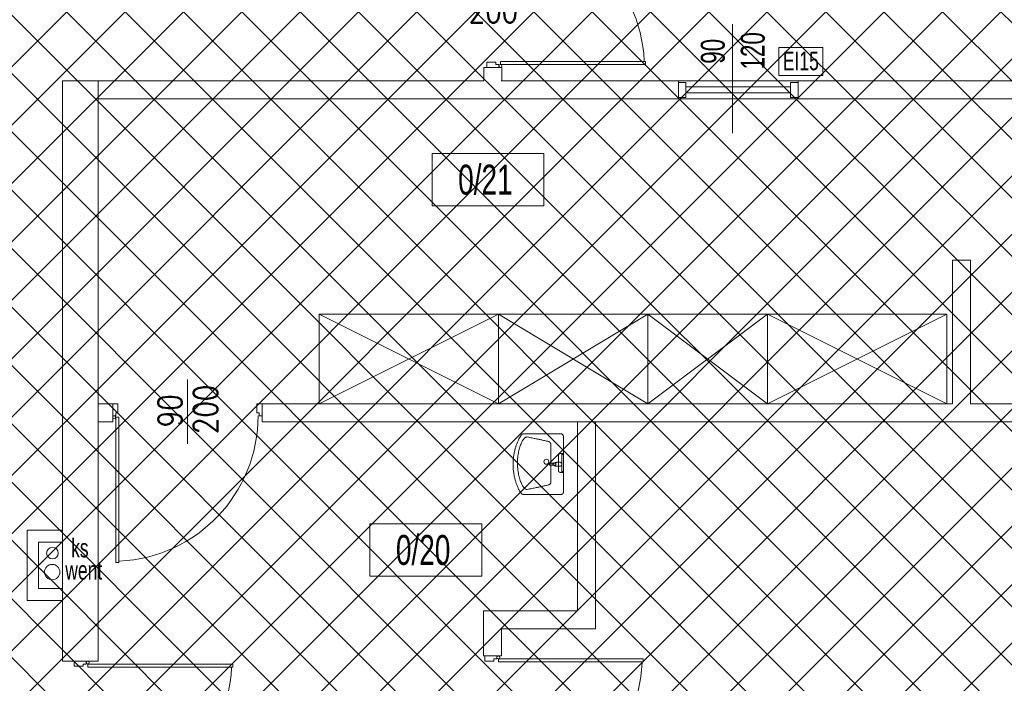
# Model space of a CAD drawing. Header units: millimetres. Extents: x 6354466 to 6508314, y -1889048 to -1342748.
# Tile 76 of 134: x 6419376 to 6425963, y -1754363 to -1749924. Entities that reach past the tile are written whole.
import ezdxf
from ezdxf.enums import TextEntityAlignment as Align

# ---------------------------------------------------------------- set-up
doc = ezdxf.new("R2010")
doc.units = ezdxf.units.MM
for name, color, linetype, lineweight in [('L-2', 167, 'Continuous', 13), ('L-3', 10, 'Continuous', 18), ('L-4', 92, 'Continuous', 20), ('L-5', 152, 'Continuous', 9), ('L-6', 6, 'Continuous', 5), ('L-DRZWI', 146, 'Continuous', 13), ('L-HATCH', 252, 'Continuous', 5), ('L-OPIS', 142, 'Continuous', 9), ('L-PPOŻ', 10, 'Continuous', 9)]:
    doc.layers.add(name, color=color, linetype=linetype, lineweight=lineweight)
doc.styles.add('125', font='cdmsimpl.shx', dxfattribs={"width": 0.7, "height": 125})
doc.styles.add('160', font='simplex.shx', dxfattribs={"width": 0.8, "height": 160})
doc.styles.add('200', font='cdmsimpl.shx', dxfattribs={"width": 0.7, "height": 200})
doc.styles.add('250', font='cdmsimpl.shx', dxfattribs={"width": 0.7, "height": 250})
doc.styles.add('CDM', font='cdmsimpl.shx', dxfattribs={"width": 0.8, "bigfont": 'cdmbigpl.shx'})
doc.styles.add('SIMPLEX', font='cdmsimpl.shx', dxfattribs={"width": 0.7, "bigfont": 'cdmbigpl.shx'})

# ---------------------------------------------------------------- blocks, each defined once
blk = doc.blocks.new('*U80')
for p, q in [((-5, 0), (-5, -5)), ((5, -5), (5, 0)), ((-5, -5), (5, -5)), ((-2, -5), (-2, -75)), ((2, -5), (2, -75)), ((-5, -80), (-5, -75)), ((-5, -75), (5, -75)), ((5, -75), (5, -80))]:
    blk.add_line(p, q)
blk = doc.blocks.new('*U112')
for p, q in [((500, 203), (500, -227.5)), ((35, 40), (0, 40)), ((35, -20), (35, 40)), ((965, -20), (965, 40)), ((965, 40), (1000, 40)), ((1000, 40), (1000, -40)), ((0, -40), (20, -40)), ((20, -40), (20, -20)), ((20, -20), (35, -20)), ((20, -50), (20, -60)), ((20, -50), (40, -50)), ((20, -1020), (20, -50)), ((40, -50), (40, -1020)), ((980, -20), (965, -20)), ((980, -40), (980, -20)), ((1000, -40), (980, -40)), ((40, -1020), (20, -1020))]:
    blk.add_line(p, q)
for points in [[(0, 40), (0, -40)], [(20, -50), (20, -1020)]]:
    blk.add_lwpolyline(points)
blk.add_circle((10, -50), 10)
blk.add_arc((-1.9, -39.2), 974.1, 272.72584, 359.95417)
at = {"style": '160', "width": 0.8}
blk.add_attdef('SZER', text='', height=160, rotation=90, dxfattribs=at).set_placement((510.9, -6.1), align=Align.BOTTOM_CENTER)
at = {"style": 'CDM', "width": 0.8, "flags": 1}
blk.add_attdef('POZIOM', (891.4, 99.6), '', height=125, dxfattribs=at)
at = {"style": '160', "width": 0.8}
blk.add_attdef('WYS', text='', height=160, rotation=90, dxfattribs=at).set_placement((541, 3.2), align=Align.TOP_CENTER)
blk = doc.blocks.new('UM')
at = {"ltscale": 0.1}
for p, q in [((-14, 0.9), (-14, -1.1)), ((-7.5, 0.9), (-14, 0.9)), ((-14, 0.9), (-14, 0.9)), ((-7.5, -1.1), (-7.5, 0.9)), ((-1.5, 7.9), (0, 7.9)), ((-1.5, 6.9), (-1.5, 7.9)), ((-1.5, 7.9), (-1.5, 7.9)), ((0, 6.9), (-1.5, 6.9)), ((0, 7.9), (0, 6.9)), ((-14, -1.1), (-7.5, -1.1)), ((-1.5, -9.65), (0, -9.65)), ((-1.5, -10.65), (-1.5, -9.65)), ((-1.5, -9.65), (-1.5, -9.65)), ((0, -9.65), (0, -10.65)), ((0, -10.65), (-1.5, -10.65))]:
    blk.add_line(p, q, dxfattribs=at)
blk.add_ellipse((-17, -2.65), major_axis=(2.5, 0), ratio=1, dxfattribs=at)
for points, knots in [([(-50, -2.65), (-50, 1.38), (-49.88, 4.27), (-49.39, 8.48), (-48.64, 12.45), (-47.69, 16.13), (-46.6, 19.47), (-45.42, 22.42), (-44.21, 24.94), (-43.03, 26.99), (-41.92, 28.52), (-40.98, 29.51), (-40.29, 29.9), (-40, 29.9)], [0, 0, 0, 0, 4.421258, 8.671481, 12.720017, 16.528921, 20.054501, 23.248715, 26.060587, 28.437985, 30.330912, 31.700778, 32.561624, 32.561624, 32.561624, 32.561624]), ([(-40, 29.9), (-38.41, 29.9), (-35.38, 29.9), (-31.05, 29.9), (-27.14, 29.9), (-23.58, 29.9), (-20.3, 29.9), (-17.24, 29.9), (-14.34, 29.9), (-11.52, 29.9), (-8.73, 29.9), (-5.89, 29.9), (-3.97, 29.9), (-3, 29.9)], [0, 0, 0, 0, 4.783621, 9.087153, 12.975958, 16.515402, 19.770849, 22.807663, 25.69121, 28.486852, 31.259955, 34.075883, 37, 37, 37, 37]), ([(-3, 29.9), (-2.83, 29.9), (-2.49, 29.89), (-2.02, 29.82), (-1.59, 29.7), (-1.22, 29.54), (-0.89, 29.34), (-0.61, 29.1), (-0.39, 28.82), (-0.21, 28.51), (-0.09, 28.17), (-0.02, 27.79), (0, 27.54), (0, 27.4)], [0, 0, 0, 0, 0.521233, 0.997741, 1.43512, 1.839842, 2.219285, 2.581614, 2.93545, 3.289343, 3.65121, 4.027898, 4.424991, 4.424991, 4.424991, 4.424991]), ([(-45.5, -2.65), (-45.5, 0.89), (-45.44, 2.85), (-45.17, 5.74), (-44.75, 8.52), (-44.21, 11.15), (-43.57, 13.62), (-42.86, 15.9), (-42.1, 17.95), (-41.32, 19.75), (-40.54, 21.26), (-39.79, 22.47), (-39.26, 23.14), (-39, 23.4)], [0, 0, 0, 0, 2.971843, 5.875727, 8.69009, 11.390655, 13.951025, 16.343209, 18.538114, 20.506093, 22.217708, 23.645152, 24.765696, 24.765696, 24.765696, 24.765696]), ([(-39, 23.4), (-38.91, 23.49), (-38.73, 23.66), (-38.46, 23.9), (-38.19, 24.11), (-37.91, 24.3), (-37.64, 24.46), (-37.37, 24.6), (-37.09, 24.71), (-36.82, 24.8), (-36.55, 24.86), (-36.27, 24.9), (-36.09, 24.9), (-36, 24.9)], [0, 0, 0, 0, 0.377031, 0.737389, 1.082053, 1.41214, 1.728923, 2.033842, 2.328508, 2.614708, 2.89439, 3.169641, 3.44265, 3.44265, 3.44265, 3.44265]), ([(-36, 24.9), (-35.17, 24.73), (-33.58, 24.4), (-31.28, 23.91), (-29.16, 23.47), (-27.17, 23.05), (-25.3, 22.66), (-23.52, 22.28), (-21.8, 21.92), (-20.11, 21.55), (-18.43, 21.18), (-16.72, 20.8), (-15.58, 20.54), (-15, 20.4)], [0, 0, 0, 0, 2.538062, 4.875415, 7.039921, 9.059436, 10.961822, 12.774939, 14.526656, 16.244847, 17.957394, 19.692189, 21.477132, 21.477132, 21.477132, 21.477132]), ([(-15, 20.4), (-14.87, 20.36), (-14.61, 20.26), (-14.24, 20.09), (-13.9, 19.9), (-13.59, 19.69), (-13.31, 19.47), (-13.07, 19.23), (-12.87, 18.98), (-12.71, 18.72), (-12.59, 18.45), (-12.52, 18.18), (-12.5, 17.99), (-12.5, 17.9)], [0, 0, 0, 0, 0.423186, 0.830097, 1.220149, 1.592844, 1.947867, 2.285217, 2.605368, 2.909475, 3.199625, 3.479091, 3.752535, 3.752535, 3.752535, 3.752535]), ([(0, 27.4), (0, 22.92), (0, 19.34), (0, 14.3), (0, 9.86), (0, 5.81), (0, 1.93), (0, -2), (0, -6.21), (0, -10.9), (0, -16.3), (0, -22.63), (0, -27.18), (0, -27.4)], [0, 0, 0, 0, 5.788505, 10.75432, 15.116078, 19.092412, 22.901953, 26.763336, 30.895192, 35.516153, 40.844853, 47.099925, 54.5, 54.5, 54.5, 54.5]), ([(-12.5, 17.9), (-12.5, 16.85), (-12.5, 14.71), (-12.5, 11.49), (-12.5, 8.23), (-12.5, 4.95), (-12.5, 1.67), (-12.5, -1.59), (-12.5, -4.83), (-12.5, -8.01), (-12.5, -11.12), (-12.5, -14.14), (-12.5, -16.12), (-12.5, -17.1)], [0, 0, 0, 0, 3.170548, 6.397446, 9.66266, 12.948159, 16.235913, 19.507889, 22.746056, 25.932382, 29.048835, 32.077385, 35, 35, 35, 35]), ([(-12.5, 15.35), (-12.5, 14.29), (-12.5, 12.16), (-12.5, 8.94), (-12.5, 5.68), (-12.5, 2.4), (-12.5, -0.88), (-12.5, -4.15), (-12.5, -7.38), (-12.5, -10.56), (-12.5, -13.67), (-12.5, -16.69), (-12.5, -18.68), (-12.5, -19.65)], [0, 0, 0, 0, 3.170548, 6.397446, 9.66266, 12.948159, 16.235913, 19.507889, 22.746056, 25.932382, 29.048835, 32.077385, 35, 35, 35, 35]), ([(-10.5, -0.1), (-10.5, 0), (-10.45, 0.2), (-10.26, 0.47), (-9.98, 0.72), (-9.62, 0.96), (-9.17, 1.19), (-8.66, 1.39), (-8.1, 1.56), (-7.49, 1.71), (-6.84, 1.82), (-6.18, 1.89), (-5.73, 1.9), (-5.5, 1.9)], [0, 0, 0, 0, 0.278538, 0.596972, 0.9738, 1.412854, 1.910826, 2.461075, 3.055384, 3.684814, 4.34019, 5.012423, 5.692788, 5.692788, 5.692788, 5.692788]), ([(-10.5, -0.1), (-10.5, 0), (-10.45, 0.2), (-10.26, 0.47), (-9.98, 0.72), (-9.62, 0.96), (-9.17, 1.19), (-8.66, 1.39), (-8.1, 1.56), (-7.49, 1.71), (-6.84, 1.82), (-6.18, 1.89), (-5.73, 1.9), (-5.5, 1.9)], [0, 0, 0, 0, 0.278538, 0.596972, 0.9738, 1.412854, 1.910826, 2.461075, 3.055384, 3.684814, 4.34019, 5.012423, 5.692788, 5.692788, 5.692788, 5.692788]), ([(-5.5, 1.9), (-5.45, 1.9), (-5.35, 1.9), (-5.18, 1.9), (-5, 1.9), (-4.8, 1.9), (-4.6, 1.9), (-4.4, 1.9), (-4.2, 1.9), (-4, 1.9), (-3.82, 1.9), (-3.65, 1.9), (-3.55, 1.9), (-3.5, 1.9)], [0, 0, 0, 0, 0.148009, 0.316304, 0.500376, 0.695718, 0.897821, 1.102179, 1.304282, 1.499624, 1.683696, 1.851991, 2, 2, 2, 2]), ([(-5.5, 1.9), (-5.45, 1.9), (-5.35, 1.9), (-5.18, 1.9), (-5, 1.9), (-4.8, 1.9), (-4.6, 1.9), (-4.4, 1.9), (-4.2, 1.9), (-4, 1.9), (-3.82, 1.9), (-3.65, 1.9), (-3.55, 1.9), (-3.5, 1.9)], [0, 0, 0, 0, 0.148009, 0.316304, 0.500376, 0.695718, 0.897821, 1.102179, 1.304282, 1.499624, 1.683696, 1.851991, 2, 2, 2, 2]), ([(-5, 5.9), (-5, 5.99), (-4.99, 6.18), (-4.95, 6.44), (-4.88, 6.7), (-4.78, 6.95), (-4.65, 7.18), (-4.48, 7.38), (-4.26, 7.56), (-4.01, 7.71), (-3.71, 7.82), (-3.37, 7.89), (-3.13, 7.9), (-3, 7.9)], [0, 0, 0, 0, 0.272276, 0.542692, 0.810227, 1.07504, 1.338798, 1.604973, 1.87895, 2.16785, 2.480019, 2.824368, 3.209791, 3.209791, 3.209791, 3.209791]), ([(-5, -8.65), (-5, -8.35), (-5, -7.72), (-5, -6.72), (-5, -5.63), (-5, -4.46), (-5, -3.26), (-5, -2.04), (-5, -0.84), (-5, 0.32), (-5, 1.42), (-5, 2.42), (-5, 3.05), (-5, 5.9)], [0, 0, 0, 0, 0.888054, 1.897821, 3.002254, 4.174305, 5.386927, 6.613073, 7.825695, 8.997746, 10.102179, 11.111946, 12, 12, 12, 12]), ([(-3.5, 1.9), (-3.41, 1.9), (-3.23, 1.89), (-2.96, 1.82), (-2.7, 1.71), (-2.45, 1.56), (-2.23, 1.38), (-2.02, 1.18), (-1.84, 0.95), (-1.7, 0.71), (-1.59, 0.45), (-1.52, 0.18), (-1.5, -0.01), (-1.5, -0.1)], [0, 0, 0, 0, 0.273037, 0.549292, 0.830058, 1.115075, 1.403036, 1.692041, 1.980001, 2.265018, 2.545785, 2.82204, 3.095076, 3.095076, 3.095076, 3.095076]), ([(-3.5, 1.9), (-3.41, 1.9), (-3.23, 1.89), (-2.96, 1.82), (-2.7, 1.71), (-2.45, 1.56), (-2.23, 1.38), (-2.02, 1.18), (-1.84, 0.95), (-1.7, 0.71), (-1.59, 0.45), (-1.52, 0.18), (-1.5, -0.01), (-1.5, -0.1)], [0, 0, 0, 0, 0.273037, 0.549292, 0.830058, 1.115075, 1.403036, 1.692041, 1.980001, 2.265018, 2.545785, 2.82204, 3.095076, 3.095076, 3.095076, 3.095076]), ([(-3, 7.9), (-2.91, 7.9), (-2.75, 7.9), (-2.51, 7.9), (-2.3, 7.9), (-2.12, 7.9), (-1.95, 7.9), (-1.82, 7.9), (-1.71, 7.9), (-1.62, 7.9), (-1.56, 7.9), (-1.52, 7.9), (-1.5, 7.9), (-1.5, 7.9)], [0, 0, 0, 0, 0.260331, 0.495868, 0.706612, 0.892562, 1.053719, 1.190083, 1.301653, 1.38843, 1.450413, 1.487603, 1.5, 1.5, 1.5, 1.5]), ([(-1.5, 6.9), (-1.5, 4.99), (-1.5, 4.19), (-1.5, 2.9), (-1.5, 1.44), (-1.5, -0.15), (-1.5, -1.81), (-1.5, -3.49), (-1.5, -5.15), (-1.5, -6.74), (-1.5, -8.2), (-1.5, -9.49), (-1.5, -10.29), (-1.5, -10.65)], [0, 0, 0, 0, 1.082645, 2.38843, 3.867769, 5.471074, 7.14876, 8.85124, 10.528926, 12.132231, 13.61157, 14.917355, 16, 16, 16, 16]), ([(-40, -30.4), (-40.29, -30.4), (-40.99, -29.97), (-41.92, -28.93), (-43.03, -27.32), (-44.2, -25.19), (-45.41, -22.58), (-46.59, -19.57), (-47.68, -16.2), (-48.63, -12.54), (-49.38, -8.64), (-49.88, -4.57), (-50, -1.8), (-50, -0.4)], [0, 0, 0, 0, 0.869653, 2.280747, 4.239579, 6.695183, 9.584395, 12.841451, 16.401309, 20.201485, 24.183597, 28.295048, 32.491101, 32.491101, 32.491101, 32.491101]), ([(-39, -25.65), (-39.26, -25.39), (-39.79, -24.73), (-40.54, -23.56), (-41.32, -22.09), (-42.1, -20.35), (-42.86, -18.36), (-43.57, -16.16), (-44.21, -13.75), (-44.75, -11.17), (-45.17, -8.44), (-45.44, -5.58), (-45.5, -3.64), (-45.5, -2.65)], [0, 0, 0, 0, 1.111601, 2.512184, 4.18161, 6.095708, 8.229112, 10.556498, 13.053272, 15.696082, 18.463273, 21.335364, 24.295568, 24.295568, 24.295568, 24.295568]), ([(-5.5, -2.1), (-5.73, -2.1), (-6.18, -2.08), (-6.84, -2.01), (-7.49, -1.9), (-8.1, -1.76), (-8.66, -1.58), (-9.17, -1.38), (-9.62, -1.16), (-9.98, -0.92), (-10.26, -0.66), (-10.45, -0.39), (-10.5, -0.19), (-10.5, -0.1)], [0, 0, 0, 0, 0.680365, 1.352598, 2.007974, 2.637404, 3.231713, 3.781963, 4.279934, 4.718988, 5.095816, 5.41425, 5.692788, 5.692788, 5.692788, 5.692788]), ([(-3.5, -2.1), (-3.55, -2.1), (-3.64, -2.1), (-3.78, -2.1), (-3.92, -2.1), (-4.07, -2.1), (-4.23, -2.1), (-4.4, -2.1), (-4.59, -2.1), (-4.79, -2.1), (-5.01, -2.1), (-5.25, -2.1), (-5.41, -2.1), (-5.5, -2.1)], [0, 0, 0, 0, 0.136739, 0.275733, 0.419234, 0.569497, 0.728775, 0.899324, 1.083396, 1.283246, 1.501127, 1.739294, 2, 2, 2, 2]), ([(-3, -10.65), (-3.13, -10.65), (-3.37, -10.64), (-3.71, -10.61), (-4.01, -10.54), (-4.26, -10.44), (-4.48, -10.3), (-4.65, -10.13), (-4.79, -9.91), (-4.89, -9.66), (-4.96, -9.36), (-4.99, -9.02), (-5, -8.78), (-5, -8.65)], [0, 0, 0, 0, 0.384885, 0.724568, 1.024891, 1.293879, 1.542296, 1.783488, 2.031905, 2.300893, 2.601217, 2.940899, 3.325784, 3.325784, 3.325784, 3.325784]), ([(-1.5, -0.1), (-1.5, -0.19), (-1.52, -0.37), (-1.59, -0.64), (-1.7, -0.9), (-1.84, -1.14), (-2.02, -1.37), (-2.23, -1.57), (-2.45, -1.75), (-2.7, -1.9), (-2.96, -2.01), (-3.23, -2.08), (-3.41, -2.1), (-3.5, -2.1)], [0, 0, 0, 0, 0.273037, 0.549292, 0.830058, 1.115075, 1.403036, 1.692041, 1.980001, 2.265018, 2.545785, 2.82204, 3.095076, 3.095076, 3.095076, 3.095076]), ([(-1.5, -10.65), (-1.5, -10.65), (-1.52, -10.65), (-1.56, -10.65), (-1.62, -10.65), (-1.71, -10.65), (-1.82, -10.65), (-1.95, -10.65), (-2.12, -10.65), (-2.3, -10.65), (-2.51, -10.65), (-2.75, -10.65), (-2.91, -10.65), (-3, -10.65)], [0, 0, 0, 0, 0.012397, 0.049587, 0.11157, 0.198347, 0.309917, 0.446281, 0.607438, 0.793388, 1.004132, 1.239669, 1.5, 1.5, 1.5, 1.5]), ([(-36, -27.15), (-36.09, -27.15), (-36.27, -27.14), (-36.55, -27.1), (-36.82, -27.04), (-37.09, -26.96), (-37.37, -26.84), (-37.64, -26.71), (-37.91, -26.54), (-38.19, -26.36), (-38.46, -26.15), (-38.73, -25.91), (-38.91, -25.74), (-39, -25.65)], [0, 0, 0, 0, 0.273009, 0.54826, 0.827942, 1.114142, 1.408808, 1.713727, 2.03051, 2.360598, 2.705261, 3.065619, 3.44265, 3.44265, 3.44265, 3.44265]), ([(-14.5, -22.65), (-15.27, -22.82), (-16.72, -23.14), (-18.78, -23.6), (-20.65, -24), (-22.39, -24.38), (-24.06, -24.73), (-25.72, -25.08), (-27.43, -25.43), (-29.27, -25.8), (-31.29, -26.21), (-33.55, -26.66), (-35.15, -26.98), (-36, -27.15)], [0, 0, 0, 0, 2.359791, 4.453355, 6.345239, 8.1, 9.782194, 11.456381, 13.187118, 15.038958, 17.076446, 19.364124, 21.96653, 21.96653, 21.96653, 21.96653]), ([(-12.5, -19.65), (-12.5, -19.75), (-12.52, -19.94), (-12.59, -20.25), (-12.7, -20.56), (-12.85, -20.87), (-13.02, -21.19), (-13.23, -21.49), (-13.45, -21.78), (-13.7, -22.05), (-13.95, -22.29), (-14.22, -22.49), (-14.41, -22.6), (-14.5, -22.65)], [0, 0, 0, 0, 0.285013, 0.59485, 0.926796, 1.276432, 1.638388, 2.006799, 2.375612, 2.738836, 3.090801, 3.426493, 3.742057, 3.742057, 3.742057, 3.742057]), ([(0, -27.4), (0, -27.54), (-0.02, -27.81), (-0.09, -28.21), (-0.21, -28.6), (-0.39, -28.97), (-0.61, -29.32), (-0.89, -29.62), (-1.21, -29.89), (-1.59, -30.11), (-2.01, -30.28), (-2.49, -30.38), (-2.83, -30.4), (-3, -30.4)], [0, 0, 0, 0, 0.408717, 0.816755, 1.223772, 1.630095, 2.037068, 2.447366, 2.865246, 3.296651, 3.749116, 4.231466, 4.753374, 4.753374, 4.753374, 4.753374]), ([(-3, -30.4), (-4.29, -30.4), (-6.84, -30.4), (-10.58, -30.4), (-14.21, -30.4), (-17.71, -30.4), (-21.12, -30.4), (-24.43, -30.4), (-27.66, -30.4), (-30.82, -30.4), (-33.92, -30.4), (-36.97, -30.4), (-39, -30.4), (-40, -30.4)], [0, 0, 0, 0, 3.882044, 7.626597, 11.244929, 14.74831, 18.148009, 21.455297, 24.681443, 27.837716, 30.935387, 33.985725, 37, 37, 37, 37])]:
    blk.add_open_spline(points, degree=3, knots=knots, dxfattribs=at)
blk = doc.blocks.new('opis pom')
at = {"color": 0}
blk.add_lwpolyline([(252896.7, -40976.9), (253643.9, -40976.9), (253643.9, -41326.9), (252896.7, -41326.9)], close=True, dxfattribs=at)
at = {"layer": 'L-4', "lineweight": 30, "style": '250', "width": 0.7}
blk.add_attdef('2', text='', height=250, dxfattribs=at).set_placement((253252.2, -41151.9), align=Align.MIDDLE_CENTER)
blk = doc.blocks.new('*U119')
for p, q in [((-40, 50), (-40, 1020)), ((-40, 1020), (-20, 1020)), ((-20, 1020), (-20, 50)), ((-500, -203), (-500, 227.5)), ((-1000, -40), (-1000, 40)), ((-1000, 40), (-980, 40)), ((-980, 40), (-980, 20)), ((-980, 20), (-965, 20)), ((-965, 20), (-965, -40)), ((-20, 50), (-40, 50)), ((-20, 20), (-35, 20)), ((-35, 20), (-35, -40)), ((-20, 50), (-20, 60)), ((0, 40), (-20, 40)), ((-20, 40), (-20, 20)), ((-965, -40), (-1000, -40)), ((-35, -40), (0, -40))]:
    blk.add_line(p, q)
for points in [[(-20, 50), (-20, 1020)], [(0, -40), (0, 40)]]:
    blk.add_lwpolyline(points)
blk.add_circle((-10, 50), 10)
blk.add_arc((1.9, 39.2), 974.1, 92.72584, 179.95417)
at = {"style": '160', "width": 0.8}
blk.add_attdef('SZER', text='', height=160, rotation=90, dxfattribs=at).set_placement((-489.1, -6.1), align=Align.BOTTOM_CENTER)
blk.add_attdef('WYS', text='', height=160, rotation=90, dxfattribs=at).set_placement((-459, 3.2), align=Align.TOP_CENTER)
at = {"style": 'CDM', "width": 0.8, "flags": 1}
blk.add_attdef('POZIOM', (-915.2, -224.6), '', height=125, dxfattribs=at)
blk = doc.blocks.new('*U494')
for p, q in [((40, 1020), (20, 1020)), ((20, 1020), (20, 50)), ((40, 50), (40, 1020)), ((500, -203), (500, 227.5)), ((0, 40), (20, 40)), ((20, 50), (20, 60)), ((20, 50), (40, 50)), ((20, 40), (20, 20)), ((20, 20), (35, 20)), ((35, 20), (35, -40)), ((980, 20), (965, 20)), ((965, 20), (965, -40)), ((1000, 40), (980, 40)), ((980, 40), (980, 20)), ((1000, -40), (1000, 40)), ((35, -40), (0, -40)), ((965, -40), (1000, -40))]:
    blk.add_line(p, q)
for points in [[(20, 50), (20, 1020)], [(0, -40), (0, 40)]]:
    blk.add_lwpolyline(points)
blk.add_circle((10, 50), 10)
blk.add_arc((-1.9, 39.2), 974.1, 0.04583, 87.27416)
at = {"style": '160', "width": 0.8}
blk.add_attdef('SZER', text='', height=160, rotation=90, dxfattribs=at).set_placement((510.9, -6.1), align=Align.BOTTOM_CENTER)
blk.add_attdef('WYS', text='', height=160, rotation=90, dxfattribs=at).set_placement((541, 3.2), align=Align.TOP_CENTER)
at = {"style": 'CDM', "width": 0.8, "flags": 1}
blk.add_attdef('POZIOM', (891.4, -224.6), '', height=125, dxfattribs=at)
blk = doc.blocks.new('*U121')
for p, q in [((40, 1020), (20, 1020)), ((20, 1020), (20, 50)), ((40, 50), (40, 1020)), ((500, -203), (500, 227.5)), ((0, 40), (20, 40)), ((20, 50), (20, 60)), ((20, 50), (40, 50)), ((20, 40), (20, 20)), ((20, 20), (35, 20)), ((35, 20), (35, -40)), ((980, 20), (965, 20)), ((965, 20), (965, -40)), ((1000, 40), (980, 40)), ((980, 40), (980, 20)), ((1000, -40), (1000, 40)), ((35, -40), (0, -40)), ((965, -40), (1000, -40))]:
    blk.add_line(p, q)
for points in [[(20, 50), (20, 1020)], [(0, -40), (0, 40)]]:
    blk.add_lwpolyline(points)
blk.add_circle((10, 50), 10)
blk.add_arc((-1.9, 39.2), 974.1, 0.04583, 87.27416)
at = {"style": '160', "width": 0.8}
blk.add_attdef('SZER', text='', height=160, rotation=90, dxfattribs=at).set_placement((510.9, -6.1), align=Align.BOTTOM_CENTER)
blk.add_attdef('WYS', text='', height=160, rotation=90, dxfattribs=at).set_placement((541, 3.2), align=Align.TOP_CENTER)
at = {"style": 'CDM', "width": 0.8, "flags": 1}
blk.add_attdef('POZIOM', (891.4, -224.6), '', height=125, dxfattribs=at)

msp = doc.modelspace()

# ---------------------------------------------------------------- hatches: boundary and pattern name
at = {"layer": 'L-HATCH', "ltscale": 10, "transparency": 33554687}
h = msp.add_hatch(dxfattribs=at)
h.set_pattern_fill('ANSI37', color=252, scale=87)
h.set_pattern_definition([(45, (-48741.55, 100010.94), (-195.320571, 195.320571), []), (135, (-48741.55, 100010.94), (-195.320571, -195.320571), [])])
h.paths.add_polyline_path([(6428505.3, -1746723.4), (6413415.3, -1746723.4), (6413415.3, -1760832.4), (6428505.3, -1760832.4)])

# ---------------------------------------------------------------- linework, layer by layer
at = {"layer": 'L-2', "lineweight": 13, "ltscale": 8}
for p, q in [((6419661, -1751693.5), (6419661, -1750333.4)), ((6419901.2, -1753968), (6419901, -1750333.4)), ((6419661, -1753963.4), (6419661, -1751693.5)), ((6419661, -1754213.9), (6419661, -1753963.4)), ((6419901.2, -1754213.9), (6419901.2, -1753968))]:
    msp.add_line(p, q, dxfattribs=at)
at = {"layer": 'L-2', "lineweight": 13, "ltscale": 10}
for p, q in [((6419661, -1750333.4), (6419901, -1750333.4)), ((6419901.2, -1754213.9), (6419661, -1754213.9))]:
    msp.add_line(p, q, dxfattribs=at)
at = {"layer": 'L-4', "lineweight": 13, "ltscale": 10}
for p, q in [((6422600.7, -1750243.4), (6422480.7, -1750243.4)), ((6422480.7, -1750243.4), (6422480.7, -1750333.4)), ((6422600.7, -1750243.4), (6422600.7, -1750333.4)), ((6425617.6, -1751532.9), (6425617.6, -1752493.5)), ((6425617.6, -1751532.9), (6425737.6, -1751532.9)), ((6425737.6, -1752493.5), (6425737.6, -1751532.9)), ((6419998.3, -1752493.5), (6419998.3, -1752613.5)), ((6420998.3, -1752613.5), (6420998.3, -1752493.5)), ((6422478.5, -1753877.8), (6422478.5, -1754179.6)), ((6423108.7, -1753877.8), (6422478.5, -1753877.8)), ((6422598.5, -1753997.8), (6423228.7, -1753997.8)), ((6422598.5, -1754179.6), (6422598.5, -1753997.8)), ((6422478.5, -1754179.6), (6422598.5, -1754179.6))]:
    msp.add_line(p, q, dxfattribs=at)
at = {"layer": 'L-4', "lineweight": 13, "ltscale": 8}
for p, q in [((6422480.7, -1750333.4), (6419901, -1750333.4)), ((6423784.7, -1750333.4), (6422597.7, -1750333.4)), ((6427975.3, -1750333.4), (6424584.7, -1750333.4)), ((6419901, -1750453.4), (6423784.7, -1750453.4)), ((6427975.3, -1750453.4), (6424583.1, -1750453.4)), ((6422398.3, -1752493.5), (6425617.6, -1752493.5)), ((6425737.6, -1752493.5), (6427975.3, -1752493.5)), ((6422518.3, -1752613.5), (6427975.3, -1752613.5)), ((6423108.7, -1752613.5), (6423108.7, -1753878)), ((6423228.7, -1752613.5), (6423228.7, -1753997.8)), ((6419901.2, -1754213.9), (6419661, -1754213.9))]:
    msp.add_line(p, q, dxfattribs=at)
at = {"layer": 'L-4', "lineweight": 13, "ltscale": 10}
for points in [[(6423784.7, -1750333.4), (6423784.7, -1750333.4), (6423784.7, -1750453.4), (6423784.7, -1750453.4)], [(6424584.7, -1750333.4), (6424584.7, -1750333.4), (6424584.7, -1750453.4), (6424584.7, -1750453.4)]]:
    msp.add_lwpolyline(points, close=True, dxfattribs=at)
at = {"layer": 'L-4', "lineweight": 13, "ltscale": 8}
for points in [[(6420026.1, -1752493.5), (6419901, -1752493.5)], [(6422398.3, -1752493.5), (6420998.3, -1752493.5)], [(6419998.3, -1752613.5), (6419901, -1752613.5)], [(6422518.3, -1752613.5), (6420998.3, -1752613.5)]]:
    msp.add_lwpolyline(points, dxfattribs=at)
at = {"layer": 'L-5', "lineweight": 13, "ltscale": 8}
for p, q in [((6423784.7, -1750333.4), (6424584.7, -1750333.4)), ((6423784.7, -1750453.4), (6424584.7, -1750453.4)), ((6424583.1, -1750453.4), (6424584.7, -1750453.4))]:
    msp.add_line(p, q, dxfattribs=at)
at = {"layer": 'L-6', "lineweight": 13, "ltscale": 10}
for p, q in [((6425579.3, -1751893.5), (6421379.3, -1751893.5)), ((6421379.3, -1751893.5), (6422579.3, -1751893.5)), ((6422579.3, -1751893.5), (6421379.3, -1752493.5)), ((6421379.3, -1751893.5), (6422579.3, -1752493.5)), ((6421379.3, -1751893.5), (6421379.3, -1752493.5)), ((6422579.3, -1751893.5), (6422579.3, -1752493.5)), ((6423579.3, -1751893.5), (6422579.3, -1752493.5)), ((6422579.3, -1751893.5), (6423579.3, -1752493.5)), ((6424379.3, -1751893.5), (6423579.3, -1752493.5)), ((6423579.3, -1751893.5), (6424379.3, -1752493.5)), ((6423579.3, -1751893.5), (6423579.3, -1752493.5)), ((6425579.3, -1751893.5), (6424379.3, -1752493.5)), ((6424379.3, -1751893.5), (6425579.3, -1752493.5)), ((6424379.3, -1751893.5), (6424379.3, -1752493.5)), ((6425579.3, -1751893.5), (6425579.3, -1752493.5))]:
    msp.add_line(p, q, dxfattribs=at)
msp.add_circle((6419592.9, -1753618.4), 51.4, dxfattribs=at)
at = {"layer": 'L-HATCH', "lineweight": 13}
msp.add_line((6424144.9, -1749953.9), (6424144.9, -1750682.2), dxfattribs=at)
at = {"layer": 'L-HATCH', "lineweight": 13, "ltscale": 8}
for p, q in [((6419901, -1750333.4), (6419661, -1750333.4)), ((6422028.5, -1750333.4), (6422480.7, -1750333.4)), ((6422597.7, -1750333.4), (6423784.7, -1750333.4))]:
    msp.add_line(p, q, dxfattribs=at)
at = {"layer": 'L-HATCH', "lineweight": 13, "ltscale": 10}
for p, q in [((6419661.2, -1753339.3), (6419426.7, -1753339.3)), ((6419426.7, -1753339.3), (6419426.7, -1753728)), ((6419901, -1753419.3), (6419901, -1753339.3)), ((6419502.6, -1753728), (6419502.6, -1753419.3)), ((6419502.6, -1753419.3), (6419661.2, -1753419.3)), ((6419426.7, -1753728), (6419426.7, -1753808)), ((6419502.6, -1753728), (6419661, -1753728)), ((6419426.7, -1753808), (6419661, -1753808))]:
    msp.add_line(p, q, dxfattribs=at)
msp.add_circle((6419594.9, -1753491.6), 38.9, dxfattribs=at)
at = {"layer": 'L-PPOŻ', "lineweight": 13}
msp.add_lwpolyline([(6424749.8, -1750296), (6424454.9, -1750296), (6424454.9, -1750110.7), (6424749.8, -1750110.7)], close=True, dxfattribs=at)

# ---------------------------------------------------------------- block references
at = {"layer": 'L-5', "lineweight": 13}
ref = msp.add_blockref('opis pom', (6169239.2, -1709841.8), dxfattribs=at)
ref.add_attrib('2', '0/21', dxfattribs={"layer": 'L-3', "height": 200, "style": '200', "width": 0.7}).set_placement((6422491.4, -1750993.7), align=Align.MIDDLE_CENTER)
ref = msp.add_blockref('opis pom', (6168822.8, -1712318.9), dxfattribs=at)
ref.add_attrib('2', '0/20', dxfattribs={"layer": 'L-3', "height": 200, "style": '200', "width": 0.7}).set_placement((6422075, -1753470.8), align=Align.MIDDLE_CENTER)
at = {"layer": 'L-6', "lineweight": 13, "xscale": -6.75, "yscale": 6.75, "zscale": 6.75, "rotation": 180}
msp.add_blockref('UM', (6423014, -1752898.2), dxfattribs=at)
at = {"layer": 'L-DRZWI', "lineweight": 13, "ltscale": 8, "rotation": 270}
for name, p in [('*U119', (6422542.2, -1750243.4)), ('*U494', (6422528.3, -1754179.6)), ('*U121', (6419781.1, -1754213.9))]:
    msp.add_blockref(name, p, dxfattribs=at).add_auto_attribs({'WYS': '200', 'SZER': '90'})
at = {"layer": 'L-DRZWI', "lineweight": 13, "ltscale": 8}
msp.add_blockref('*U112', (6419998.3, -1752533.5), dxfattribs=at).add_auto_attribs({'WYS': '200', 'SZER': '90'})
at = {"layer": 'L-HATCH', "lineweight": 13, "ltscale": 8, "xscale": 10, "yscale": 10, "zscale": 10, "rotation": 270}
msp.add_blockref('*U80', (6424583.1, -1750393.2), dxfattribs=at)

# ---------------------------------------------------------------- texts
at = {"layer": 'L-HATCH', "lineweight": 13, "style": 'SIMPLEX', "width": 0.7}
for s, p in [('120', (6424280.2, -1750131.8)), ('90', (6424013, -1750135.2))]:
    msp.add_text(s, height=160, rotation=90, dxfattribs=at).set_placement(p, align=Align.MIDDLE)
at = {"layer": 'L-OPIS', "lineweight": 13, "style": '125', "width": 0.7}
for s, p in [('ks', (6419719.8, -1753520.6)), ('went', (6419680.7, -1753668.5))]:
    msp.add_text(s, height=125, dxfattribs=at).set_placement(p)
at = {"layer": 'L-PPOŻ', "lineweight": 13, "style": '125', "width": 0.7}
msp.add_text('EI15', height=125, dxfattribs=at).set_placement((6424481.7, -1750261.9))

doc.saveas('drawing.dxf')
